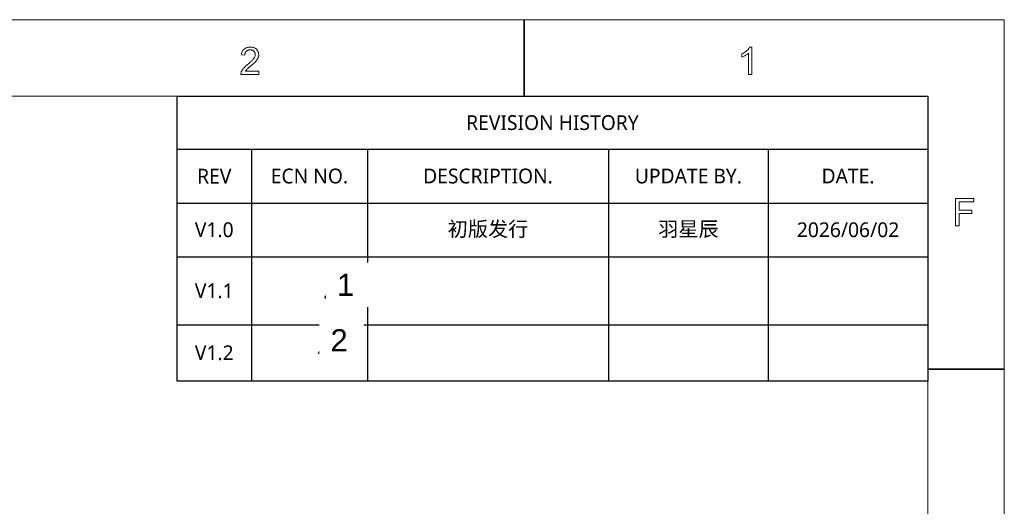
# Model space of a CAD drawing. Header units: millimetres. Extents: x 6362 to 6804, y -1856 to -1543.
# Tile 28 of 28: x 6665 to 6798, y -1615 to -1549. Entities that reach past the tile are written whole.
import ezdxf

# ---------------------------------------------------------------- set-up
doc = ezdxf.new("R2010")
doc.units = ezdxf.units.MM
doc.layers.add('from', color=7, linetype='Continuous', lineweight=13)
doc.styles.add('HANA', font='arial.ttf')
doc.styles.get("Standard").update_dxf_attribs({"font": 'AcadEref.ttf'})

# ---------------------------------------------------------------- blocks, each defined once
blk = doc.blocks.new('A$C2C621B64')
at = {"layer": 'from', "color": 7, "lineweight": 35, "ltscale": 0.24999}
blk.add_line((247.015, 204), (247.015, 197), dxfattribs=at)
at = {"layer": 'from', "color": 7, "lineweight": 35, "ltscale": 0.25}
blk.add_line((291, 171.996), (284, 171.996), dxfattribs=at)
at = {"layer": 'from', "color": 7}
for points in [[(0, 0), (291, 0), (291, 204), (0, 204)], [(7, 7), (284, 7), (284, 197), (7, 197)]]:
    blk.add_lwpolyline(points, close=True, dxfattribs=at)
at = {"layer": 'from', "color": 7, "lineweight": 13}
for points in [[(222.724, 198.983), (221.068, 198.983), (221.07, 199.026), (221.074, 199.068), (221.082, 199.111), (221.092, 199.153), (221.105, 199.196), (221.121, 199.239), (221.141, 199.282), (221.163, 199.325), (221.188, 199.368), (221.216, 199.411), (221.248, 199.456), (221.285, 199.502), (221.327, 199.551), (221.375, 199.602), (221.428, 199.655), (221.485, 199.71), (221.548, 199.768), (221.616, 199.828), (221.689, 199.89), (221.768, 199.954), (221.816, 199.993), (221.864, 200.034), (221.911, 200.074), (221.957, 200.115), (222.002, 200.156), (222.045, 200.198), (222.088, 200.24), (222.129, 200.283), (222.17, 200.326), (222.209, 200.369), (222.246, 200.412), (222.279, 200.456), (222.308, 200.5), (222.334, 200.543), (222.355, 200.587), (222.372, 200.631), (222.386, 200.674), (222.396, 200.718), (222.402, 200.762), (222.404, 200.806), (222.402, 200.843), (222.398, 200.879), (222.392, 200.914), (222.382, 200.947), (222.37, 200.979), (222.355, 201.01), (222.338, 201.039), (222.318, 201.067), (222.295, 201.094), (222.27, 201.119), (222.242, 201.143), (222.213, 201.164), (222.183, 201.182), (222.151, 201.198), (222.118, 201.212), (222.084, 201.223), (222.048, 201.232), (222.01, 201.238), (221.971, 201.242), (221.931, 201.243), (221.891, 201.242), (221.851, 201.238), (221.813, 201.231), (221.777, 201.222), (221.742, 201.211), (221.708, 201.197), (221.675, 201.181), (221.644, 201.162), (221.614, 201.14), (221.585, 201.116), (221.558, 201.089), (221.535, 201.06), (221.514, 201.028), (221.495, 200.994), (221.48, 200.957), (221.467, 200.918), (221.457, 200.876), (221.45, 200.832), (221.445, 200.786), (221.444, 200.736), (221.128, 200.772), (221.136, 200.841), (221.147, 200.906), (221.163, 200.968), (221.182, 201.027), (221.205, 201.082), (221.232, 201.134), (221.263, 201.183), (221.297, 201.228), (221.336, 201.271), (221.378, 201.309), (221.423, 201.345), (221.471, 201.376), (221.521, 201.404), (221.573, 201.428), (221.628, 201.449), (221.686, 201.465), (221.745, 201.478), (221.807, 201.488), (221.871, 201.493), (221.938, 201.495), (222.01, 201.493), (222.079, 201.487), (222.144, 201.477), (222.207, 201.463), (222.266, 201.444), (222.321, 201.422), (222.374, 201.395), (222.423, 201.365), (222.469, 201.33), (222.512, 201.291), (222.551, 201.25), (222.586, 201.207), (222.617, 201.162), (222.643, 201.115), (222.666, 201.067), (222.685, 201.016), (222.699, 200.965), (222.709, 200.911), (222.715, 200.856), (222.717, 200.799), (222.716, 200.751), (222.71, 200.703), (222.702, 200.655), (222.69, 200.606), (222.674, 200.557), (222.655, 200.509), (222.633, 200.46), (222.607, 200.411), (222.577, 200.362), (222.544, 200.313), (222.506, 200.262), (222.461, 200.207), (222.41, 200.15), (222.351, 200.089), (222.285, 200.025), (222.213, 199.957), (222.134, 199.886), (222.047, 199.812), (221.954, 199.734), (221.854, 199.653), (221.802, 199.611), (221.753, 199.569), (221.708, 199.529), (221.667, 199.49), (221.629, 199.452), (221.595, 199.415), (221.564, 199.379), (221.537, 199.345), (221.514, 199.312), (221.495, 199.28), (222.724, 199.28)], [(267.878, 198.983), (267.571, 198.983), (267.571, 200.939), (267.523, 200.896), (267.472, 200.855), (267.419, 200.814), (267.362, 200.775), (267.302, 200.738), (267.239, 200.701), (267.172, 200.666), (267.103, 200.633), (267.031, 200.6), (266.955, 200.569), (266.955, 200.866), (267.058, 200.918), (267.154, 200.972), (267.243, 201.029), (267.325, 201.089), (267.401, 201.15), (267.47, 201.214), (267.532, 201.281), (267.588, 201.35), (267.636, 201.421), (267.678, 201.495), (267.878, 201.495)], [(288.212, 187.327), (286.856, 187.327), (286.856, 186.552), (288.031, 186.552), (288.031, 186.256), (286.856, 186.256), (286.856, 185.123), (286.525, 185.123), (286.525, 187.623), (288.212, 187.623)]]:
    blk.add_lwpolyline(points, close=True, dxfattribs=at)
blk = doc.blocks.new('*T44')
at = {"color": 0, "lineweight": -2}
for p, q in [((0, 0), (10.08, 0)), ((0, 0), (0, -7.2)), ((10.08, 0), (25.76, 0)), ((25.76, 0), (58.4, 0)), ((58.4, 0), (80, 0)), ((80, 0), (101.6, 0)), ((101.6, 0), (101.6, -7.2)), ((0, -7.2), (10.08, -7.2)), ((0, -7.2), (0, -14.47)), ((10.08, -7.2), (25.76, -7.2)), ((10.08, -7.2), (10.08, -14.47)), ((25.76, -7.2), (58.4, -7.2)), ((25.76, -7.2), (25.76, -14.47)), ((58.4, -7.2), (80, -7.2)), ((58.4, -7.2), (58.4, -14.47)), ((80, -7.2), (101.6, -7.2)), ((80, -7.2), (80, -14.47)), ((101.6, -7.2), (101.6, -14.47)), ((0, -14.47), (10.08, -14.47)), ((0, -14.47), (0, -21.74)), ((10.08, -14.47), (25.76, -14.47)), ((10.08, -14.47), (10.08, -21.74)), ((25.76, -14.47), (58.4, -14.47)), ((25.76, -14.47), (25.76, -21.74)), ((58.4, -14.47), (80, -14.47)), ((58.4, -14.47), (58.4, -21.74)), ((80, -14.47), (101.6, -14.47)), ((80, -14.47), (80, -21.74)), ((101.6, -14.47), (101.6, -21.74)), ((0, -21.74), (10.08, -21.74)), ((0, -21.74), (0, -30.97)), ((10.08, -21.74), (25.76, -21.74)), ((10.08, -21.74), (10.08, -30.97)), ((25.76, -21.74), (58.4, -21.74)), ((25.76, -21.74), (25.76, -30.97)), ((58.4, -21.74), (80, -21.74)), ((58.4, -21.74), (58.4, -30.97)), ((80, -21.74), (101.6, -21.74)), ((80, -21.74), (80, -30.97)), ((101.6, -21.74), (101.6, -30.97)), ((0, -30.97), (10.08, -30.97)), ((0, -30.97), (0, -38.53)), ((10.08, -30.97), (25.76, -30.97)), ((10.08, -30.97), (10.08, -38.53)), ((25.76, -30.97), (58.4, -30.97)), ((25.76, -30.97), (25.76, -38.53)), ((58.4, -30.97), (80, -30.97)), ((58.4, -30.97), (58.4, -38.53)), ((80, -30.97), (101.6, -30.97)), ((80, -30.97), (80, -38.53)), ((101.6, -30.97), (101.6, -38.53)), ((0, -38.53), (10.08, -38.53)), ((10.08, -38.53), (25.76, -38.53)), ((25.76, -38.53), (58.4, -38.53)), ((58.4, -38.53), (80, -38.53)), ((80, -38.53), (101.6, -38.53))]:
    blk.add_line(p, q, dxfattribs=at)
at = {"color": 0, "char_height": 2, "attachment_point": 5}
for s, insert, width in [('{\\fMicrosoft YaHei|b0|i0|c134|p34;REVISION HISTORY', (50.8, -3.6), 100.1642), ('{\\fMicrosoft YaHei|b0|i0|c134|p34;REV}', (5.04, -10.83), 8.64), ('{\\fMicrosoft YaHei|b0|i0|c134|p34;ECN NO.}', (17.92, -10.83), 14.2356), ('{\\fMicrosoft YaHei|b0|i0|c134|p2;DESCRIPTION.}', (42.08, -10.83), 31.2086), ('{\\fMicrosoft YaHei|b0|i0|c134|p34;UPDATE BY.}', (69.2, -10.83), 20.16), ('{\\fMicrosoft YaHei|b0|i0|c134|p2;DATE.}', (90.8, -10.83), 20.16), ('{\\fMicrosoft YaHei|b0|i0|c134|p34;V1.0}', (5.04, -18.1), 8.64), ('{\\f宋体|b0|i0|c134|p2;初版发行 }', (42.08, -18.1), 31.2086), ('{\\f宋体|b0|i0|c134|p2;羽星辰}', (69.2, -18.1), 20.16), ('{\\fMicrosoft YaHei|b0|i0|c134|p34;2026/06/02}', (90.8, -18.1), 20.16), ('{\\fMicrosoft YaHei|b0|i0|c134|p34;V1.1}', (5.04, -26.36), 8.64), ('{\\fMicrosoft YaHei|b0|i0|c134|p34;V1.2}', (5.04, -34.75), 8.64)]:
    blk.add_mtext(s, dxfattribs=dict(at, insert=insert, width=width))
blk = doc.blocks.new('01')
for p, q in [((2908.22, -1236), (2910.72, -1231.67)), ((2910.72, -1231.67), (2913.22, -1236)), ((2913.22, -1236), (2908.22, -1236))]:
    blk.add_line(p, q)
at = {"color": 3, "lineweight": 9, "insert": (2909.85, -1232.71), "char_height": 3, "attachment_point": 1, "style": 'HANA', "bg_fill": 2}
blk.add_mtext('{\\fArial|b0|i0|c0|p34;1}', dxfattribs=at)
blk = doc.blocks.new('02')
for p, q in [((3385.52, -1236.09), (3388.02, -1231.76)), ((3388.02, -1231.76), (3390.52, -1236.09)), ((3390.52, -1236.09), (3385.52, -1236.09))]:
    blk.add_line(p, q)
at = {"color": 3, "lineweight": 9, "insert": (3387.15, -1232.8), "char_height": 3, "attachment_point": 1, "style": 'HANA', "bg_fill": 2}
blk.add_mtext('{\\fArial|b0|i0|c0|p34;2}', dxfattribs=at)

msp = doc.modelspace()

# ---------------------------------------------------------------- block references
at = {"xscale": 1.47744, "yscale": 1.47744, "zscale": 1.47744}
msp.add_blockref('A$C2C621B64', (6368.045, -1850.046), dxfattribs=at)
msp.add_blockref('*T44', (6686.034, -1558.991))

# ---------------------------------------------------------------- next in the draw order: block references
for name, p in [('01', (3797.831, -350.313)), ('02', (3319.656, -357.735))]:
    msp.add_blockref(name, p)

doc.saveas('drawing.dxf')
